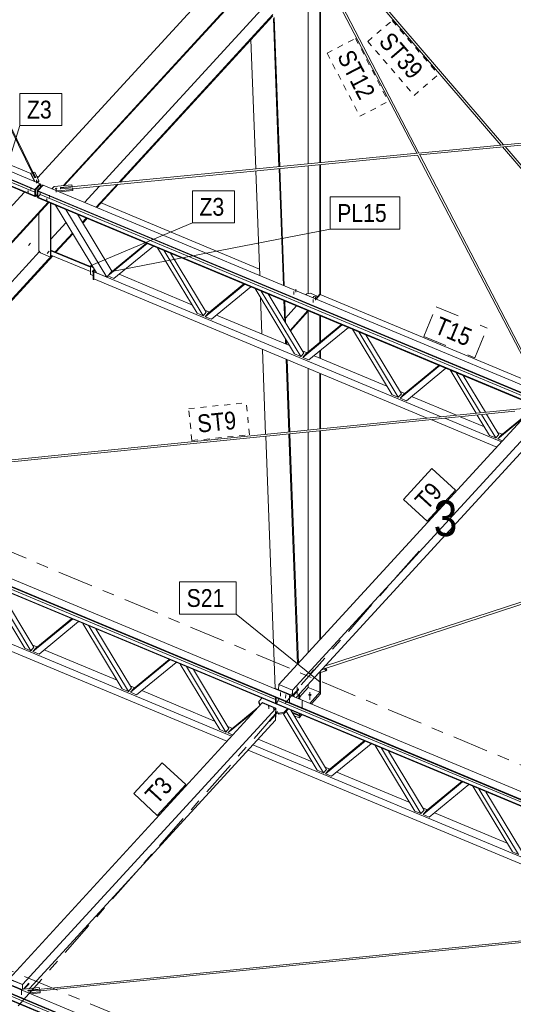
# Model space of a CAD drawing. Header units: millimetres. Extents: x -698 to 216, y -34 to 576.
# Tile 76 of 88: x -7 to 35, y 247 to 330. Entities that reach past the tile are written whole.
import ezdxf

# ---------------------------------------------------------------- set-up
doc = ezdxf.new("R2010")
doc.units = ezdxf.units.MM
for name, pattern in [('XKITLINE00', [0]), ('XKITLINE02', [4, 2, -2]), ('XKITLINE03', [6, 3, -1, 1, -1]), ('XKITLINE04', [3, 0.5, -0.5, 0.5, -0.5, 0.5, -0.5])]:
    doc.linetypes.add(name, pattern=pattern)
for name, color, linetype, lineweight in [('Element', 2, 'Continuous', 0), ('Spoina', 1, 'Continuous', 0), ('Znak elementu', 2, 'Continuous', 0), ('Śruba', 3, 'Continuous', 0)]:
    doc.layers.add(name, color=color, linetype=linetype, lineweight=lineweight)
doc.styles.add('ARIAL', font='ARIAL.TTF')

msp = doc.modelspace()

# ---------------------------------------------------------------- hatches: boundary and pattern name
at = {"layer": 'Śruba'}
for points in [[(-5.181, 316.081), (-5.192, 316.084), (-5.202, 316.087), (-5.21, 316.092), (-5.218, 316.099), (-5.223, 316.105), (-5.226, 316.113), (-5.227, 316.12), (-5.226, 316.128), (-5.222, 316.135), (-5.217, 316.142), (-5.209, 316.148), (-5.2, 316.152), (-5.19, 316.156), (-5.179, 316.158), (-5.168, 316.158), (-5.156, 316.157), (-5.145, 316.155), (-5.135, 316.151), (-5.127, 316.146), (-5.12, 316.14), (-5.114, 316.133), (-5.111, 316.125), (-5.11, 316.118), (-5.112, 316.11), (-5.115, 316.103), (-5.121, 316.096), (-5.128, 316.091), (-5.137, 316.086), (-5.147, 316.083), (-5.158, 316.081), (-5.169, 316.08)], [(-5.9, 315.167), (-5.911, 315.169), (-5.921, 315.173), (-5.93, 315.178), (-5.937, 315.184), (-5.942, 315.191), (-5.945, 315.198), (-5.946, 315.206), (-5.945, 315.213), (-5.941, 315.221), (-5.936, 315.227), (-5.928, 315.233), (-5.919, 315.238), (-5.909, 315.241), (-5.898, 315.243), (-5.887, 315.244), (-5.876, 315.243), (-5.865, 315.24), (-5.855, 315.236), (-5.846, 315.231), (-5.839, 315.225), (-5.834, 315.218), (-5.83, 315.211), (-5.829, 315.203), (-5.831, 315.196), (-5.834, 315.189), (-5.84, 315.182), (-5.847, 315.176), (-5.856, 315.171), (-5.866, 315.168), (-5.877, 315.166), (-5.889, 315.166)], [(-3.536, 315.367), (-3.545, 315.369), (-3.554, 315.37), (-3.562, 315.372), (-3.57, 315.375), (-3.578, 315.378), (-3.585, 315.382), (-3.592, 315.386), (-3.598, 315.391), (-3.603, 315.396), (-3.607, 315.401), (-3.611, 315.407), (-3.614, 315.412), (-3.616, 315.418), (-3.617, 315.424), (-3.618, 315.43), (-3.617, 315.436), (-3.616, 315.442), (-3.613, 315.448), (-3.61, 315.453), (-3.606, 315.459), (-3.601, 315.464), (-3.596, 315.469), (-3.59, 315.473), (-3.583, 315.477), (-3.576, 315.48), (-3.568, 315.483), (-3.56, 315.486), (-3.551, 315.487), (-3.542, 315.489), (-3.534, 315.489), (-3.525, 315.489), (-3.516, 315.489), (-3.507, 315.488), (-3.498, 315.486), (-3.49, 315.484), (-3.482, 315.481), (-3.474, 315.478), (-3.467, 315.474), (-3.46, 315.47), (-3.454, 315.465), (-3.449, 315.461), (-3.444, 315.455), (-3.441, 315.45), (-3.438, 315.444), (-3.436, 315.438), (-3.435, 315.432), (-3.434, 315.426), (-3.435, 315.42), (-3.436, 315.414), (-3.439, 315.408), (-3.442, 315.403), (-3.446, 315.398), (-3.45, 315.392), (-3.456, 315.388), (-3.462, 315.383), (-3.469, 315.38), (-3.476, 315.376), (-3.484, 315.373), (-3.492, 315.371), (-3.501, 315.369), (-3.509, 315.368), (-3.518, 315.367), (-3.527, 315.367)], [(-4.333, 314.512), (-4.344, 314.514), (-4.354, 314.518), (-4.362, 314.523), (-4.369, 314.529), (-4.375, 314.536), (-4.378, 314.544), (-4.379, 314.551), (-4.377, 314.559), (-4.374, 314.566), (-4.368, 314.573), (-4.361, 314.578), (-4.352, 314.583), (-4.342, 314.586), (-4.331, 314.588), (-4.32, 314.589), (-4.308, 314.588), (-4.297, 314.585), (-4.287, 314.582), (-4.279, 314.577), (-4.271, 314.571), (-4.266, 314.564), (-4.263, 314.556), (-4.262, 314.549), (-4.263, 314.541), (-4.267, 314.534), (-4.272, 314.527), (-4.28, 314.521), (-4.289, 314.517), (-4.299, 314.513), (-4.31, 314.511), (-4.321, 314.511)], [(-4.197, 310.071), (-4.19, 310.062), (-4.184, 310.053), (-4.181, 310.044), (-4.179, 310.035), (-4.179, 310.027), (-4.181, 310.02), (-4.185, 310.013), (-4.19, 310.009), (-4.197, 310.006), (-4.206, 310.005), (-4.215, 310.006), (-4.224, 310.008), (-4.234, 310.012), (-4.244, 310.018), (-4.253, 310.025), (-4.261, 310.033), (-4.267, 310.042), (-4.273, 310.051), (-4.276, 310.06), (-4.278, 310.069), (-4.278, 310.077), (-4.276, 310.085), (-4.272, 310.091), (-4.267, 310.095), (-4.26, 310.098), (-4.252, 310.099), (-4.243, 310.099), (-4.233, 310.096), (-4.223, 310.092), (-4.214, 310.086), (-4.205, 310.079)], [(-0.433, 308.503), (-0.427, 308.494), (-0.421, 308.485), (-0.418, 308.476), (-0.416, 308.467), (-0.416, 308.459), (-0.418, 308.451), (-0.422, 308.445), (-0.427, 308.441), (-0.434, 308.438), (-0.442, 308.437), (-0.451, 308.437), (-0.461, 308.44), (-0.471, 308.444), (-0.48, 308.45), (-0.489, 308.457), (-0.497, 308.465), (-0.504, 308.474), (-0.51, 308.483), (-0.513, 308.492), (-0.515, 308.501), (-0.515, 308.509), (-0.513, 308.516), (-0.509, 308.523), (-0.504, 308.527), (-0.497, 308.53), (-0.489, 308.531), (-0.479, 308.53), (-0.47, 308.528), (-0.46, 308.524), (-0.45, 308.518), (-0.442, 308.511)], [(18.261, 306.194), (18.25, 306.196), (18.24, 306.2), (18.231, 306.205), (18.224, 306.211), (18.219, 306.218), (18.215, 306.226), (18.214, 306.233), (18.215, 306.241), (18.219, 306.249), (18.224, 306.256), (18.231, 306.262), (18.24, 306.267), (18.25, 306.271), (18.261, 306.273), (18.272, 306.274), (18.284, 306.273), (18.295, 306.271), (18.305, 306.267), (18.314, 306.262), (18.321, 306.256), (18.326, 306.249), (18.33, 306.241), (18.331, 306.233), (18.33, 306.226), (18.326, 306.218), (18.321, 306.211), (18.314, 306.205), (18.305, 306.2), (18.295, 306.196), (18.284, 306.194), (18.272, 306.193)], [(17.801, 272.762), (17.789, 272.763), (17.776, 272.765), (17.764, 272.768), (17.752, 272.772), (17.74, 272.777), (17.73, 272.782), (17.72, 272.788), (17.711, 272.795), (17.704, 272.802), (17.697, 272.81), (17.691, 272.818), (17.687, 272.827), (17.684, 272.835), (17.682, 272.844), (17.681, 272.853), (17.682, 272.862), (17.684, 272.871), (17.687, 272.88), (17.691, 272.888), (17.697, 272.896), (17.704, 272.904), (17.711, 272.911), (17.72, 272.918), (17.73, 272.924), (17.74, 272.929), (17.752, 272.934), (17.764, 272.938), (17.776, 272.941), (17.789, 272.943), (17.801, 272.945), (17.815, 272.945), (17.828, 272.945), (17.841, 272.943), (17.853, 272.941), (17.866, 272.938), (17.877, 272.934), (17.889, 272.929), (17.899, 272.924), (17.909, 272.918), (17.918, 272.911), (17.925, 272.904), (17.932, 272.896), (17.938, 272.888), (17.942, 272.88), (17.945, 272.871), (17.947, 272.862), (17.948, 272.853), (17.947, 272.844), (17.945, 272.835), (17.942, 272.827), (17.938, 272.818), (17.932, 272.81), (17.925, 272.802), (17.918, 272.795), (17.909, 272.788), (17.899, 272.782), (17.889, 272.777), (17.877, 272.772), (17.866, 272.768), (17.853, 272.765), (17.841, 272.763), (17.828, 272.762), (17.815, 272.761)], [(14.346, 271.858), (14.339, 271.859), (14.332, 271.86), (14.325, 271.862), (14.318, 271.864), (14.312, 271.867), (14.306, 271.87), (14.301, 271.874), (14.296, 271.877), (14.292, 271.881), (14.288, 271.886), (14.285, 271.89), (14.283, 271.895), (14.281, 271.9), (14.28, 271.905), (14.28, 271.91), (14.28, 271.914), (14.281, 271.919), (14.283, 271.924), (14.286, 271.929), (14.289, 271.933), (14.293, 271.937), (14.298, 271.941), (14.303, 271.945), (14.308, 271.948), (14.314, 271.95), (14.32, 271.953), (14.327, 271.955), (14.334, 271.956), (14.341, 271.957), (14.349, 271.958), (14.356, 271.958), (14.363, 271.958), (14.37, 271.957), (14.378, 271.955), (14.384, 271.954), (14.391, 271.951), (14.397, 271.949), (14.403, 271.946), (14.409, 271.942), (14.413, 271.938), (14.418, 271.934), (14.421, 271.93), (14.424, 271.926), (14.427, 271.921), (14.429, 271.916), (14.43, 271.911), (14.43, 271.906), (14.429, 271.901), (14.428, 271.897), (14.426, 271.892), (14.424, 271.887), (14.42, 271.883), (14.417, 271.879), (14.412, 271.875), (14.407, 271.871), (14.402, 271.868), (14.396, 271.865), (14.389, 271.863), (14.382, 271.861), (14.376, 271.859), (14.368, 271.858), (14.361, 271.858), (14.354, 271.858)], [(14.774, 271.68), (14.767, 271.68), (14.759, 271.682), (14.753, 271.684), (14.746, 271.686), (14.74, 271.689), (14.734, 271.692), (14.728, 271.695), (14.724, 271.699), (14.719, 271.703), (14.716, 271.707), (14.713, 271.712), (14.71, 271.716), (14.708, 271.721), (14.708, 271.726), (14.707, 271.731), (14.708, 271.736), (14.709, 271.741), (14.711, 271.745), (14.713, 271.75), (14.717, 271.754), (14.72, 271.759), (14.725, 271.762), (14.73, 271.766), (14.736, 271.769), (14.741, 271.772), (14.748, 271.774), (14.755, 271.776), (14.762, 271.778), (14.769, 271.779), (14.776, 271.779), (14.783, 271.779), (14.791, 271.779), (14.798, 271.778), (14.805, 271.777), (14.812, 271.775), (14.819, 271.773), (14.825, 271.77), (14.831, 271.767), (14.836, 271.764), (14.841, 271.76), (14.845, 271.756), (14.849, 271.752), (14.852, 271.747), (14.854, 271.742), (14.856, 271.738), (14.857, 271.733), (14.857, 271.728), (14.857, 271.723), (14.856, 271.718), (14.854, 271.713), (14.851, 271.709), (14.848, 271.704), (14.844, 271.7), (14.84, 271.696), (14.834, 271.693), (14.829, 271.69), (14.823, 271.687), (14.817, 271.684), (14.81, 271.682), (14.803, 271.681), (14.796, 271.68), (14.789, 271.679), (14.781, 271.679)]]:
    msp.add_hatch(color=256, dxfattribs=at).paths.add_polyline_path(points, flags=17)

# ---------------------------------------------------------------- linework, layer by layer
at = {"layer": 'Element', "linetype": 'XKITLINE00', "lineweight": 0}
for p, q in [((-90.118, 351.446), (-4.883, 315.844)), ((-5.328, 314.778), (-90.563, 350.381)), ((-5.327, 314.827), (-90.562, 350.43)), ((-90.551, 350.926), (-5.316, 315.323)), ((-90.55, 350.975), (-5.315, 315.373)), ((-5.095, 316.343), (15.006, 338.258)), ((-2.942, 315.683), (16.782, 337.186)), ((-2.844, 315.692), (16.814, 337.124)), ((26.968, 318.425), (17.074, 337.443)), ((33.866, 319.095), (18.239, 337.288)), ((26.793, 318.408), (17.258, 336.735)), ((34.106, 319.119), (18.843, 336.889)), ((-5.557, 316.772), (-14.865, 335.777)), ((-5.252, 316.366), (-14.765, 335.788)), ((18.641, 317.615), (18.641, 334.077)), ((18.71, 317.622), (18.71, 333.944)), ((17.672, 317.521), (17.672, 333.085)), ((-47.753, 332.858), (-5.321, 315.134)), ((0.285, 315.83), (13.726, 330.487)), ((1.767, 315.975), (14.702, 330.08)), ((1.864, 315.984), (14.7, 329.981)), ((15.209, 317.281), (14.742, 329.756)), ((15.281, 317.288), (14.811, 329.84)), ((13.252, 317.091), (12.845, 327.958)), ((-24.457, 324.555), (-5.662, 316.704)), ((26.949, 318.423), (57.804, 321.423)), ((27.049, 318.27), (56.835, 321.166)), ((44.968, 306.171), (33.995, 318.945)), ((45.102, 306.318), (34.235, 318.969)), ((-3.162, 315.495), (26.872, 318.415)), ((-2.138, 315.432), (26.873, 318.253)), ((36.902, 298.977), (26.873, 318.254)), ((37.398, 298.378), (27.016, 318.333)), ((17.672, 306.615), (17.672, 317.358)), ((18.641, 306.536), (18.641, 317.452)), ((18.71, 306.524), (18.71, 317.459)), ((-5.662, 316.688), (-5.661, 316.75)), ((-5.342, 316.035), (-5.662, 316.688)), ((-5.661, 316.75), (-5.542, 316.775)), ((-5.309, 316.031), (-5.661, 316.75)), ((-5.542, 316.775), (-5.333, 316.349)), ((-5.448, 316.764), (-5.447, 316.794)), ((-5.447, 316.794), (-5.328, 316.819)), ((-5.238, 316.369), (-5.447, 316.794)), ((-5.328, 316.819), (-4.976, 316.1)), ((-5.172, 316.499), (-5.012, 316.433)), ((13.588, 308.128), (13.258, 316.929)), ((15.582, 307.295), (15.215, 317.119)), ((15.656, 307.264), (15.287, 317.126)), ((-5.367, 316.046), (-5.354, 316.06)), ((-5.333, 316.349), (-5.238, 316.369)), ((-5.316, 315.354), (-4.884, 315.825)), ((-4.883, 315.844), (-5.315, 315.373)), ((-5.309, 316.021), (-5.309, 316.031)), ((-5.203, 315.995), (-5.309, 316.031)), ((-5.304, 316.355), (-5.287, 316.364)), ((-5.287, 316.364), (-5.267, 316.363)), ((-4.827, 315.801), (-5.259, 315.33)), ((-5.204, 315.978), (-5.203, 315.995)), ((-5.029, 316.031), (-5.203, 315.995)), ((-5.132, 315.948), (-5.031, 315.969)), ((-5.116, 315.27), (-4.684, 315.742)), ((-5.059, 315.265), (-4.627, 315.736)), ((-5.031, 315.969), (-4.978, 316.038)), ((-5.031, 315.969), (-5.029, 316.031)), ((-4.976, 316.1), (-5.029, 316.031)), ((-4.978, 316.038), (-4.976, 316.1)), ((-4.884, 315.825), (-4.883, 315.844)), ((-4.884, 315.825), (-4.827, 315.801)), ((-4.832, 315.581), (-4.827, 315.801)), ((-4.684, 315.742), (-4.639, 315.723)), ((-4.627, 315.736), (80.608, 280.134)), ((-3.834, 315.483), (-3.696, 315.609)), ((-3.696, 315.609), (-2.216, 315.753)), ((-2.183, 315.615), (-3.169, 315.519)), ((-2.216, 315.753), (-2.183, 315.615)), ((-2.183, 315.59), (-2.183, 315.615)), ((-1.138, 314.279), (0.121, 315.652)), ((-0.162, 313.871), (1.603, 315.796)), ((-0.098, 313.845), (1.701, 315.805)), ((-28.063, 291.302), (-6.198, 315.141)), ((-5.328, 314.796), (-5.316, 315.354)), ((-5.328, 314.778), (-5.327, 314.827)), ((-5.271, 314.772), (-5.328, 314.796)), ((-5.316, 314.791), (-5.328, 314.778)), ((-5.316, 315.354), (-5.315, 315.373)), ((-5.316, 315.323), (-5.316, 315.354)), ((-5.259, 315.33), (-5.316, 315.354)), ((-5.271, 314.772), (-5.259, 315.33)), ((-5.124, 314.933), (-5.271, 314.772)), ((-5.129, 314.713), (-5.116, 315.27)), ((-5.116, 315.27), (-5.059, 315.247)), ((-5.072, 314.689), (-5.059, 315.247)), ((-4.866, 314.944), (-5.071, 314.72)), ((-5.06, 315.216), (-5.059, 315.247)), ((-5.06, 315.216), (80.175, 279.613)), ((-5.059, 315.265), (80.176, 279.663)), ((-5.059, 315.247), (-5.059, 315.265)), ((-4.861, 315.133), (-4.866, 314.944)), ((-4.866, 314.944), (37.527, 297.236)), ((-3.836, 315.406), (-3.834, 315.483)), ((-3.813, 315.396), (-3.834, 315.483)), ((-2.122, 315.367), (-3.437, 315.239)), ((-3.244, 315.159), (-2.124, 315.268)), ((-3.169, 315.519), (-3.142, 315.409)), ((-3.163, 315.495), (-3.162, 315.495)), ((-3.162, 315.495), (-3.155, 315.475)), ((-3.155, 315.475), (-3.149, 315.439)), ((-3.149, 315.439), (-3.148, 315.433)), ((-3.142, 315.409), (-2.156, 315.505)), ((-2.156, 315.505), (-2.122, 315.367)), ((-2.124, 315.268), (-2.122, 315.367)), ((-25.635, 290.942), (-4.203, 314.308)), ((-25.537, 290.951), (-4.139, 314.281)), ((-5.129, 314.713), (-5.072, 314.689)), ((-5.071, 314.72), (-5.072, 314.671)), ((80.163, 279.068), (-5.072, 314.671)), ((80.164, 279.117), (-5.071, 314.72)), ((-4.015, 309.684), (-4.015, 314.229)), ((-3.963, 309.743), (-3.963, 314.207)), ((-0.142, 308.356), (-3.572, 314.044)), ((0.257, 314.232), (13.567, 308.672)), ((-4.991, 313.352), (-4.991, 310.213)), ((0.721, 307.995), (-2.709, 313.684)), ((-1.736, 313.277), (1.154, 308.485)), ((-3.963, 311.198), (-2.692, 312.585)), ((-1.328, 312.6), (-0.992, 312.966)), ((-1.292, 312.542), (-0.928, 312.939)), ((-3.606, 310.116), (-2.156, 311.697)), ((-3.542, 310.089), (-2.121, 311.638)), ((0.808, 308.093), (4.132, 310.826)), ((1.067, 308.387), (4.067, 310.853)), ((4.65, 310.61), (1.326, 307.877)), ((-22.394, 291.101), (-4.934, 310.14)), ((-20.907, 291.251), (-3.885, 309.811)), ((-20.809, 291.261), (-3.821, 309.785)), ((-4.991, 310.213), (-4.848, 310.032)), ((-4.848, 310.032), (-4.015, 309.684)), ((-3.963, 310.265), (-0.644, 308.878)), ((-3.963, 310.227), (-0.644, 308.84)), ((-3.963, 310.207), (-0.644, 308.82)), ((-3.963, 309.844), (-0.644, 308.458)), ((8.32, 304.955), (4.996, 310.465)), ((8.838, 304.739), (5.514, 310.249)), ((6.098, 310.005), (9.098, 305.033)), ((-4.015, 309.684), (-3.963, 309.743)), ((-0.644, 308.891), (-0.592, 308.95)), ((-0.592, 308.95), (-0.469, 308.898)), ((-0.404, 308.791), (-0.644, 308.891)), ((-0.644, 308.891), (-0.644, 308.226)), ((-0.644, 308.226), (-0.428, 308.136)), ((-0.428, 308.472), (-0.299, 308.618)), ((-0.385, 308.454), (-0.428, 308.472)), ((-0.428, 307.807), (-0.428, 308.472)), ((-0.385, 308.454), (-0.276, 308.578)), ((-0.385, 307.789), (-0.385, 308.454)), ((-0.265, 308.56), (-0.364, 308.448)), ((-0.364, 308.448), (0.666, 308.018)), ((-0.364, 308.448), (-0.364, 307.844)), ((0.721, 307.995), (-0.142, 308.356)), ((1.154, 308.485), (0.721, 307.995)), ((0.808, 308.093), (1.067, 308.387)), ((1.154, 308.485), (1.176, 308.476)), ((1.759, 308.233), (7.887, 305.673)), ((-0.428, 307.807), (-0.385, 307.789)), ((-0.385, 307.789), (-0.344, 307.836)), ((-0.364, 307.844), (27.671, 296.134)), ((0.721, 307.995), (28.838, 296.251)), ((1.326, 307.877), (0.808, 308.093)), ((9.01, 304.667), (12.334, 307.4)), ((9.27, 304.961), (12.269, 307.427)), ((12.852, 307.184), (9.528, 304.451)), ((16.522, 301.529), (13.199, 307.039)), ((17.04, 301.313), (13.717, 306.823)), ((14.301, 306.579), (17.3, 301.607)), ((17.481, 306.502), (17.564, 306.596)), ((17.564, 306.596), (17.85, 306.645)), ((17.85, 306.645), (18.424, 306.405)), ((18.307, 306.157), (18.651, 306.548)), ((18.335, 306.145), (18.68, 306.536)), ((18.68, 306.536), (18.335, 306.145)), ((18.651, 306.548), (18.68, 306.536)), ((18.68, 306.536), (36.821, 298.959)), ((13.772, 303.215), (13.657, 306.279)), ((15.696, 304.266), (15.63, 306.023)), ((15.773, 304.138), (15.703, 305.993)), ((18.054, 306.262), (18.138, 306.357)), ((18.138, 306.357), (18.424, 306.405)), ((18.424, 306.405), (18.498, 306.374)), ((8.838, 304.739), (8.32, 304.955)), ((9.098, 305.033), (8.838, 304.739)), ((8.989, 305.213), (9.378, 305.05)), ((9.01, 304.667), (9.27, 304.961)), ((9.961, 304.807), (16.09, 302.247)), ((15.758, 304.548), (16.674, 305.587)), ((16.159, 303.499), (17.643, 305.182)), ((16.18, 303.463), (17.682, 305.166)), ((17.672, 301.7), (17.672, 305.155)), ((9.528, 304.451), (9.01, 304.667)), ((17.472, 301.535), (20.471, 304.001)), ((18.641, 302.496), (18.641, 304.766)), ((18.71, 302.553), (18.71, 304.737)), ((17.213, 301.241), (20.537, 303.974)), ((21.055, 303.757), (17.731, 301.025)), ((24.725, 298.103), (21.401, 303.613)), ((25.243, 297.887), (21.919, 303.396)), ((22.503, 303.152), (25.502, 298.181)), ((15.766, 302.382), (15.75, 302.809)), ((15.84, 302.351), (15.827, 302.681)), ((14.088, 294.768), (13.82, 301.919)), ((17.04, 301.313), (16.522, 301.529)), ((17.3, 301.607), (17.04, 301.313)), ((17.192, 301.787), (17.58, 301.624)), ((17.213, 301.241), (17.472, 301.535)), ((18.641, 301.181), (18.641, 301.773)), ((18.71, 301.152), (18.71, 301.83)), ((16.044, 294.965), (15.815, 301.086)), ((16.116, 294.972), (15.888, 301.055)), ((17.731, 301.025), (17.213, 301.241)), ((18.163, 301.381), (24.292, 298.821)), ((17.672, 295.129), (17.672, 300.31)), ((18.641, 295.226), (18.641, 299.906)), ((18.71, 295.233), (18.71, 299.877)), ((25.415, 297.815), (28.739, 300.548)), ((25.674, 298.109), (28.674, 300.575)), ((29.257, 300.331), (25.933, 297.598)), ((31.798, 296.548), (29.603, 300.187)), ((32.163, 296.585), (30.121, 299.97)), ((32.575, 296.627), (30.705, 299.726)), ((25.502, 298.181), (25.243, 297.887)), ((25.394, 298.36), (25.782, 298.198)), ((25.243, 297.887), (24.725, 298.103)), ((25.415, 297.815), (25.674, 298.109)), ((25.933, 297.598), (25.415, 297.815)), ((26.366, 297.954), (30.133, 296.381)), ((-25.775, 290.762), (36.027, 296.973)), ((-24.75, 290.702), (35.06, 296.714)), ((15.212, 273.73), (36.491, 296.929)), ((33.877, 294.683), (36.128, 296.534)), ((16.352, 273.254), (37.631, 296.453)), ((27.985, 296.003), (33.52, 293.691)), ((29.152, 296.12), (33.921, 294.128)), ((30.446, 296.25), (32.494, 295.395)), ((32.927, 294.677), (31.891, 296.395)), ((33.445, 294.461), (32.256, 296.432)), ((33.704, 294.755), (32.668, 296.473)), ((33.617, 294.389), (35.826, 296.205)), ((16.659, 272.621), (37.609, 295.462)), ((17.672, 276.412), (17.672, 294.966)), ((18.641, 277.469), (18.641, 295.063)), ((18.71, 277.544), (18.71, 295.07)), ((33.596, 294.934), (33.985, 294.772)), ((14.888, 273.388), (14.094, 294.606)), ((16.775, 275.435), (16.05, 294.803)), ((16.845, 275.51), (16.122, 294.81)), ((33.445, 294.461), (32.927, 294.677)), ((33.704, 294.755), (33.445, 294.461)), ((33.617, 294.389), (33.877, 294.683)), ((34.01, 294.225), (33.617, 294.389)), ((-27.323, 290.992), (57.912, 255.39)), ((57.467, 254.324), (-27.768, 289.926)), ((57.468, 254.373), (-27.767, 289.976)), ((-27.756, 290.472), (57.479, 254.869)), ((-27.755, 290.521), (57.48, 254.918)), ((-27.562, 290.2), (14.916, 272.457)), ((18.838, 274.997), (44.218, 283.29)), ((19.112, 275.295), (44.131, 283.471)), ((-23.06, 283.1), (10.826, 268.946)), ((-21.975, 283.251), (11.226, 269.383)), ((-6.174, 276.785), (-9.497, 282.295)), ((-5.656, 276.569), (-8.979, 282.078)), ((-8.395, 281.834), (-5.396, 276.863)), ((-5.483, 276.497), (-2.159, 279.23)), ((-5.224, 276.791), (-2.225, 279.257)), ((-1.641, 279.013), (-4.965, 276.281)), ((2.029, 273.359), (-1.295, 278.869)), ((2.547, 273.143), (-0.777, 278.652)), ((-0.193, 278.408), (2.806, 273.437)), ((-5.656, 276.569), (-6.174, 276.785)), ((-5.396, 276.863), (-5.656, 276.569)), ((-5.504, 277.042), (-5.116, 276.88)), ((-5.483, 276.497), (-5.224, 276.791)), ((-4.965, 276.281), (-5.483, 276.497)), ((-4.533, 276.636), (1.596, 274.077)), ((2.978, 273.365), (5.978, 275.831)), ((2.719, 273.071), (6.043, 275.804)), ((6.561, 275.587), (3.237, 272.854)), ((10.231, 269.933), (6.907, 275.443)), ((10.749, 269.717), (7.425, 275.226)), ((18.812, 274.968), (19.042, 275.044)), ((19.042, 275.044), (19.066, 275.071)), ((19.159, 274.881), (19.042, 275.044)), ((19.228, 274.959), (19.132, 275.093)), ((8.009, 274.982), (11.008, 270.011)), ((18.338, 274.451), (18.348, 274.455)), ((18.348, 274.455), (18.345, 274.459)), ((18.348, 274.455), (18.417, 274.534)), ((18.417, 274.534), (18.415, 274.536)), ((18.548, 274.681), (19.159, 274.881)), ((18.641, 273.072), (18.641, 274.711)), ((18.71, 273.15), (18.71, 274.734)), ((19.159, 274.881), (19.228, 274.959)), ((2.547, 273.143), (2.029, 273.359)), ((2.806, 273.437), (2.547, 273.143)), ((2.698, 273.616), (3.087, 273.454)), ((2.719, 273.071), (2.978, 273.365)), ((14.93, 273.395), (14.84, 273.381)), ((16.497, 272.74), (14.93, 273.395)), ((15.185, 273.288), (15.195, 273.712)), ((15.195, 273.712), (15.212, 273.73)), ((16.335, 273.235), (15.195, 273.712)), ((16.352, 273.254), (15.212, 273.73)), ((16.352, 273.254), (15.212, 273.73)), ((16.86, 273.361), (16.348, 272.802)), ((16.846, 273.345), (16.844, 273.293)), ((16.859, 273.287), (16.86, 273.361)), ((16.951, 272.659), (17.672, 273.476)), ((17.672, 273.476), (17.672, 273.726)), ((17.672, 273.476), (18.641, 273.072)), ((3.237, 272.854), (2.719, 273.071)), ((3.67, 273.21), (9.798, 270.65)), ((13.781, 272.571), (13.521, 272.289)), ((14.909, 272.156), (14.92, 272.646)), ((14.977, 272.622), (14.966, 272.133)), ((15.172, 272.478), (15.173, 272.54)), ((16.325, 272.812), (16.335, 273.235)), ((16.335, 273.235), (16.352, 273.254)), ((16.342, 272.805), (16.352, 273.254)), ((16.342, 272.805), (16.352, 273.254)), ((16.844, 273.293), (16.382, 272.788)), ((16.396, 272.782), (16.859, 273.287)), ((16.519, 272.679), (16.497, 272.74)), ((16.844, 273.293), (16.859, 273.287)), ((16.884, 272.527), (16.872, 272.854)), ((16.958, 272.496), (16.941, 272.929)), ((17.817, 272.137), (18.693, 273.131)), ((17.934, 272.089), (18.693, 272.949)), ((18.641, 273.072), (18.71, 273.15)), ((18.693, 273.131), (18.693, 272.949)), ((-7.484, 248.97), (13.795, 272.185)), ((-6.345, 248.494), (14.935, 271.709)), ((11.181, 269.939), (13.434, 271.792)), ((13.519, 272.189), (13.521, 272.289)), ((13.599, 271.971), (13.519, 272.189)), ((13.521, 272.289), (13.626, 272.001)), ((13.812, 272.204), (13.795, 272.185)), ((14.935, 271.709), (13.795, 272.185)), ((13.795, 272.185), (14.935, 271.709)), ((14.952, 271.728), (13.812, 272.204)), ((14.909, 272.156), (14.966, 272.133)), ((14.925, 271.25), (14.935, 271.709)), ((14.935, 271.709), (14.925, 271.25)), ((14.952, 271.728), (14.935, 271.709)), ((14.942, 271.269), (14.952, 271.728)), ((14.966, 272.133), (15.083, 272.26)), ((15.083, 272.26), (15.172, 272.478)), ((15.127, 272.369), (57.475, 254.68)), ((15.918, 271.679), (15.659, 271.396)), ((10.921, 269.645), (13.133, 271.463)), ((14.404, 270.61), (14.923, 271.176)), ((14.405, 270.632), (15.019, 271.302)), ((14.925, 271.25), (14.406, 270.684)), ((14.909, 271.182), (14.923, 271.176)), ((14.909, 271.182), (14.923, 271.176)), ((14.923, 271.176), (14.913, 270.718)), ((14.923, 271.176), (14.913, 270.718)), ((14.923, 271.176), (14.94, 271.194)), ((14.925, 271.25), (14.942, 271.269)), ((14.926, 271.2), (14.94, 271.194)), ((14.94, 271.194), (14.93, 270.736)), ((14.942, 271.291), (14.971, 271.322)), ((14.943, 271.334), (15.199, 271.227)), ((14.945, 271.433), (15.201, 271.326)), ((15.199, 271.227), (15.201, 271.326)), ((15.199, 271.227), (15.657, 271.297)), ((15.201, 271.326), (15.659, 271.396)), ((18.433, 266.507), (15.553, 271.281)), ((15.657, 271.297), (15.982, 271.652)), ((15.659, 271.396), (15.657, 271.297)), ((18.951, 266.29), (15.822, 271.477)), ((16.212, 271.556), (19.211, 266.585)), ((16.305, 271.402), (16.936, 271.138)), ((16.352, 271.324), (16.899, 271.095)), ((16.498, 271.082), (16.899, 270.914)), ((16.899, 271.095), (17.01, 271.222)), ((16.899, 270.914), (17.127, 271.174)), ((16.899, 270.914), (16.899, 271.095)), ((16.936, 271.138), (16.932, 271.255)), ((16.936, 271.138), (17.005, 271.221)), ((17.005, 271.221), (17.005, 271.225)), ((-5.762, 248.162), (14.913, 270.718)), ((10.9, 270.19), (11.289, 270.028)), ((14.406, 270.684), (14.404, 270.61)), ((14.913, 270.718), (14.93, 270.736)), ((10.749, 269.717), (10.231, 269.933)), ((11.008, 270.011), (10.749, 269.717)), ((10.921, 269.645), (11.181, 269.939)), ((11.315, 269.48), (10.921, 269.645)), ((13.008, 268.639), (49.185, 253.527)), ((13.452, 269.124), (18, 267.224)), ((19.124, 266.218), (22.447, 268.951)), ((19.383, 266.513), (22.382, 268.979)), ((22.965, 268.735), (19.641, 266.002)), ((26.636, 263.081), (23.312, 268.59)), ((27.154, 262.864), (23.83, 268.374)), ((12.607, 268.202), (48.019, 253.41)), ((24.414, 268.13), (27.413, 263.158)), ((19.103, 266.764), (19.491, 266.602)), ((-50.019, 266.232), (35.216, 230.629)), ((18.951, 266.29), (18.433, 266.507)), ((19.211, 266.585), (18.951, 266.29)), ((19.124, 266.218), (19.383, 266.513)), ((19.641, 266.002), (19.124, 266.218)), ((20.074, 266.358), (26.203, 263.798)), ((34.77, 229.563), (-50.464, 265.166)), ((34.772, 229.613), (-50.463, 265.216)), ((-50.452, 265.711), (34.782, 230.109)), ((-50.451, 265.761), (34.784, 230.158)), ((27.326, 262.792), (30.65, 265.525)), ((27.585, 263.087), (30.584, 265.552)), ((31.168, 265.309), (27.844, 262.576)), ((34.838, 259.654), (31.514, 265.164)), ((35.356, 259.438), (32.032, 264.948)), ((32.616, 264.704), (35.615, 259.732)), ((27.154, 262.864), (26.636, 263.081)), ((27.413, 263.158), (27.154, 262.864)), ((27.305, 263.338), (27.693, 263.176)), ((27.326, 262.792), (27.585, 263.087)), ((27.844, 262.576), (27.326, 262.792)), ((28.277, 262.932), (34.405, 260.372)), ((35.356, 259.438), (34.838, 259.654)), ((-5.902, 247.976), (55.898, 254.204)), ((-4.884, 247.949), (54.927, 253.976)), ((-7.629, 248.577), (-6.466, 248.091)), ((-6.362, 248.475), (-7.502, 248.951)), ((-6.345, 248.494), (-7.484, 248.97)), ((-6.345, 248.494), (-7.484, 248.97)), ((-6.362, 248.475), (-6.345, 248.494)), ((-6.353, 248.102), (-6.345, 248.494)), ((-6.353, 248.102), (-6.345, 248.494)), ((-5.836, 248.601), (-6.287, 248.109)), ((-5.852, 248.533), (-6.236, 248.114)), ((-6.214, 248.116), (-5.838, 248.527)), ((-5.851, 248.585), (-5.852, 248.533)), ((-5.852, 248.533), (-5.838, 248.527)), ((-5.838, 248.527), (-5.836, 248.601)), ((-6.565, 248.081), (-4.958, 248.243)), ((-6.37, 248.101), (-6.362, 248.475)), ((-4.924, 248.105), (-5.91, 248.006)), ((-5.91, 248.006), (-5.887, 247.918)), ((-5.887, 247.918), (-4.901, 248.017)), ((-4.867, 247.879), (-5.845, 247.781)), ((-5.655, 247.701), (-4.869, 247.78)), ((-4.958, 248.243), (-4.924, 248.105)), ((-4.924, 248.075), (-4.924, 248.105)), ((-4.901, 248.017), (-4.867, 247.879)), ((-4.869, 247.78), (-4.867, 247.879)), ((-7.654, 247.644), (34.778, 229.92))]:
    msp.add_line(p, q, dxfattribs=at)
at = {"layer": 'Spoina', "linetype": 'XKITLINE03', "lineweight": 0}
for p, q in [((-14.366, 287.812), (47.245, 262.077)), ((-173.369, 57.655), (27.223, 285.202)), ((-33.874, 260.734), (174.548, 173.676))]:
    msp.add_line(p, q, dxfattribs=at)
at = {"layer": 'Znak elementu', "linetype": 'XKITLINE04', "lineweight": 0}
for p, q in [((22.68, 327.822), (24.728, 329.581)), ((24.728, 329.581), (28.625, 325.044)), ((19.254, 326.831), (21.65, 328.077)), ((21.65, 328.077), (24.41, 322.771)), ((22.68, 327.822), (26.577, 323.284)), ((19.254, 326.831), (22.015, 321.524)), ((26.577, 323.284), (28.625, 325.044)), ((22.015, 321.524), (24.41, 322.771)), ((7.62, 296.932), (12.464, 297.419)), ((12.734, 294.733), (12.464, 297.419)), ((7.89, 294.246), (7.62, 296.932)), ((7.89, 294.246), (12.734, 294.733))]:
    msp.add_line(p, q, dxfattribs=at)
at = {"layer": 'Znak elementu', "linetype": 'XKITLINE00', "lineweight": 0}
for p, q in [((-6.581, 323.435), (-3.047, 323.435)), ((-6.581, 320.735), (-6.581, 323.435)), ((-3.047, 320.735), (-3.047, 323.435)), ((-9.169, 312.425), (-6.581, 320.735)), ((-6.581, 320.735), (-3.047, 320.735)), ((7.926, 315.256), (11.461, 315.256)), ((7.926, 312.556), (7.926, 315.256)), ((11.461, 312.556), (11.461, 315.256)), ((19.507, 314.737), (25.379, 314.737)), ((19.507, 312.037), (19.507, 314.737)), ((25.379, 312.037), (25.379, 314.737)), ((-0.734, 308.906), (7.926, 312.556)), ((7.926, 312.556), (11.461, 312.556)), ((1.153, 308.47), (19.507, 312.037)), ((19.507, 312.037), (25.379, 312.037)), ((25.684, 289.29), (28.073, 291.895)), ((30.063, 290.07), (28.073, 291.895)), ((27.674, 287.465), (30.063, 290.07)), ((27.674, 287.465), (25.684, 289.29)), ((6.847, 282.35), (11.607, 282.35)), ((6.847, 279.65), (6.847, 282.35)), ((11.607, 279.65), (11.607, 282.35)), ((6.847, 279.65), (11.607, 279.65)), ((18.678, 273.929), (11.607, 279.65)), ((2.991, 264.542), (5.379, 267.147)), ((7.369, 265.323), (5.379, 267.147)), ((4.981, 262.718), (7.369, 265.323)), ((4.981, 262.718), (2.991, 264.542))]:
    msp.add_line(p, q, dxfattribs=at)
at = {"layer": 'Znak elementu', "linetype": 'XKITLINE02', "lineweight": 0}
for p, q in [((27.392, 303.006), (28.433, 305.497)), ((28.433, 305.497), (32.721, 303.706)), ((31.68, 301.215), (32.721, 303.706)), ((27.392, 303.006), (31.68, 301.215))]:
    msp.add_line(p, q, dxfattribs=at)
at = {"layer": 'Śruba', "linetype": 'XKITLINE00', "lineweight": 0}
for p, q in [((-5.167, 316.178), (-5.173, 315.899)), ((-5.89, 315.087), (-5.886, 315.273)), ((-3.524, 315.515), (-3.532, 315.143)), ((-4.323, 314.432), (-4.319, 314.618)), ((-4.109, 310.188), (-4.281, 309.992)), ((-0.509, 308.435), (-0.357, 308.607)), ((18.272, 306.294), (18.272, 306.052)), ((17.815, 272.448), (17.815, 273.077)), ((14.35, 271.666), (14.356, 271.976)), ((14.777, 271.487), (14.784, 271.797))]:
    msp.add_line(p, q, dxfattribs=at)
at = {"layer": 'Śruba', "linetype": 'XKITLINE02', "lineweight": 0}
for p, q in [((-5.648, 315.351), (-5.644, 315.537)), ((-4.081, 314.696), (-4.077, 314.882)), ((-5.676, 310.843), (-5.849, 310.647)), ((16.461, 306.782), (16.461, 306.54)), ((16.634, 306.978), (16.634, 306.737)), ((18.1, 306.098), (18.1, 305.856)), ((18.135, 274.957), (17.854, 274.638)), ((16.746, 272.895), (16.746, 273.523)), ((15.343, 272.75), (15.35, 273.06)), ((15.771, 272.571), (15.778, 272.881)), ((16.097, 272.159), (16.097, 272.788)), ((17.166, 271.713), (17.166, 272.341)), ((-6.431, 247.994), (-6.439, 247.623))]:
    msp.add_line(p, q, dxfattribs=at)

# ---------------------------------------------------------------- texts
at = {"layer": 'Spoina', "style": 'ARIAL', "width": 0.85}
msp.add_text('3', height=3, dxfattribs=at).set_placement((28.223, 286.202))
at = {"layer": 'Znak elementu', "style": 'ARIAL', "width": 0.85}
for s, rotation, p in [('ST39', -49.3374, (23.526, 327.758)), ('ST12', -62.51543, (20.064, 326.575)), ('T15', -22.67194, (28.177, 303.328)), ('ST9', 5.74104, (8.427, 294.903)), ('T9', 47.46955, (27.638, 288.313)), ('T3', 47.49247, (4.944, 263.565))]:
    msp.add_text(s, height=1.5, rotation=rotation, dxfattribs=at).set_placement(p)
for s, p in [('Z3', (-5.981, 321.335)), ('Z3', (8.526, 313.156)), ('PL15', (20.107, 312.637)), ('S21', (7.447, 280.25))]:
    msp.add_text(s, height=1.5, dxfattribs=at).set_placement(p)

doc.saveas('drawing.dxf')
